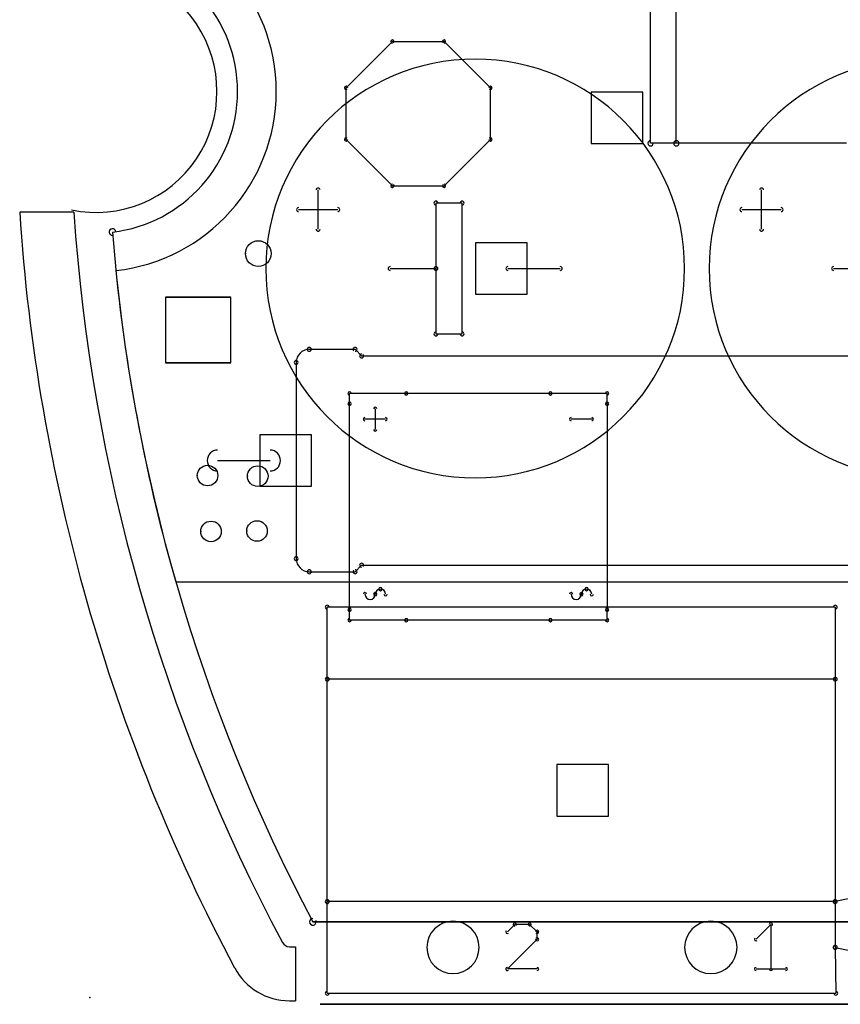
# Model space of a CAD drawing. Header units: millimetres. Extents: x -23.3 to 23.3, y -17.7 to 20.7.
# Tile 1 of 4: x -23.3 to -7.4, y -17.7 to 1.4. Entities that reach past the tile are written whole.
import ezdxf

# ---------------------------------------------------------------- set-up
doc = ezdxf.new("R2010")
doc.units = ezdxf.units.MM
doc.header["$MEASUREMENT"] = 0
for name, color, linetype in [('Board_Sketch1', 7, 'Continuous'), ('Plytka dolna1_Sketch1', 7, 'Continuous'), ('PPZ-02 v1_Sketch1', 7, 'Continuous')]:
    doc.layers.add(name, color=color, linetype=linetype)

# ---------------------------------------------------------------- blocks, each defined once
blk = doc.blocks.new('Plytkadolna1')
at = {"layer": 'Plytka dolna1_Sketch1'}
for p, q in [((0.6214, 1.5115, 0.15), (0.6214, 1.9915, 0.15)), ((0.6714, 1.5115, 0.15), (0.6714, 1.9915, 0.15)), ((0.0306, 1.6191, 0.15), (0.1206, 1.7091, 0.15)), ((0.1206, 1.7091, 0.15), (0.2206, 1.7091, 0.15)), ((0.2206, 1.7091, 0.15), (0.3106, 1.6191, 0.15)), ((0.0306, 1.5191, 0.15), (0.0306, 1.6191, 0.15)), ((0.3106, 1.5191, 0.15), (0.3106, 1.6191, 0.15)), ((0.6064, 1.611, 0.15), (0.5064, 1.611, 0.15)), ((0.5064, 1.611, 0.15), (0.5064, 1.511, 0.15)), ((0.6064, 1.511, 0.15), (0.6064, 1.611, 0.15)), ((0.0306, 1.5191, 0.15), (0.1206, 1.4291, 0.15)), ((0.2206, 1.4291, 0.15), (0.3106, 1.5191, 0.15)), ((0.5064, 1.511, 0.15), (0.6064, 1.511, 0.15)), ((0.6714, 1.5115, 0.15), (0.6214, 1.5115, 0.15)), ((1.0014, 1.5115, 0.15), (0.6714, 1.5115, 0.15)), ((-0.0237, 1.3447, 0.15), (-0.0237, 1.4209, 0.15)), ((0.1206, 1.4291, 0.15), (0.2206, 1.4291, 0.15)), ((0.8368, 1.3447, 0.15), (0.8368, 1.4209, 0.15)), ((0.2049, 1.3955, 0.15), (0.2049, 1.2685, 0.15)), ((0.2557, 1.3955, 0.15), (0.2049, 1.3955, 0.15)), ((0.2557, 1.1415, 0.15), (0.2557, 1.3955, 0.15)), ((-0.0618, 1.3828, 0.15), (0.0144, 1.3828, 0.15)), ((0.7987, 1.3828, 0.15), (0.8749, 1.3828, 0.15)), ((0.2819, 1.3185, 0.15), (0.2819, 1.2185, 0.15)), ((0.3819, 1.3185, 0.15), (0.2819, 1.3185, 0.15)), ((0.3819, 1.2185, 0.15), (0.3819, 1.3185, 0.15)), ((0.116, 1.2685, 0.15), (0.2049, 1.2685, 0.15)), ((0.2049, 1.2685, 0.15), (0.2049, 1.1415, 0.15)), ((0.3446, 1.2685, 0.15), (0.4462, 1.2685, 0.15)), ((0.9765, 1.2685, 0.15), (1.0654, 1.2685, 0.15)), ((-0.1928, 1.2127, 0.15), (-0.3198, 1.2127, 0.15)), ((-0.3198, 1.2127, 0.15), (-0.3198, 1.0857, 0.15)), ((-0.3198, 1.2121, 0.15), (-0.3198, 1.0851, 0.15)), ((-0.1928, 1.2121, 0.15), (-0.3198, 1.2121, 0.15)), ((-0.1928, 1.0857, 0.15), (-0.1928, 1.2127, 0.15)), ((-0.1928, 1.0851, 0.15), (-0.1928, 1.2121, 0.15)), ((0.2819, 1.2185, 0.15), (0.3819, 1.2185, 0.15)), ((0.2049, 1.1415, 0.15), (0.2557, 1.1415, 0.15)), ((-0.0409, 1.1116, 0.15), (0.048, 1.1116, 0.15)), ((0.0607, 1.0989, 0.15), (0.048, 1.1116, 0.15)), ((0.0607, 1.0989, 0.15), (1.0259, 1.0989, 0.15)), ((-0.3198, 1.0857, 0.15), (-0.1928, 1.0857, 0.15)), ((-0.3198, 1.0851, 0.15), (-0.1928, 1.0851, 0.15)), ((-0.0663, 1.0862, 0.15), (-0.0663, 0.7052, 0.15)), ((0.1472, 1.026, 0.15), (0.0372, 1.026, 0.15)), ((0.0372, 1.006, 0.15), (0.0372, 1.026, 0.15)), ((0.4272, 1.026, 0.15), (0.1472, 1.026, 0.15)), ((0.5372, 1.026, 0.15), (0.4272, 1.026, 0.15)), ((0.5372, 1.006, 0.15), (0.5372, 1.026, 0.15)), ((0.0372, 0.606, 0.15), (0.0372, 1.006, 0.15)), ((0.0872, 0.996, 0.15), (0.0872, 0.956, 0.15)), ((0.5372, 1.006, 0.15), (0.5372, 0.606, 0.15)), ((0.1072, 0.976, 0.15), (0.0672, 0.976, 0.15)), ((0.5072, 0.976, 0.15), (0.4672, 0.976, 0.15)), ((-0.0366, 0.9457, 0.15), (-0.1366, 0.9457, 0.15)), ((-0.1366, 0.9457, 0.15), (-0.1366, 0.8457, 0.15)), ((-0.0366, 0.8457, 0.15), (-0.0366, 0.9457, 0.15)), ((-0.2187, 0.8957, 0.15), (-0.1171, 0.8957, 0.15)), ((-0.1366, 0.8457, 0.15), (-0.0366, 0.8457, 0.15)), ((0.0607, 0.6925, 0.15), (0.048, 0.6798, 0.15)), ((0.0607, 0.6925, 0.15), (1.0259, 0.6925, 0.15)), ((-0.0409, 0.6798, 0.15), (0.048, 0.6798, 0.15)), ((-0.006, 0.4712, 0.15), (-0.006, 0.6109, 0.15)), ((0.9798, 0.6109, 0.15), (-0.006, 0.6109, 0.15)), ((0.0372, 0.586, 0.15), (0.0372, 0.606, 0.15)), ((0.5372, 0.586, 0.15), (0.5372, 0.606, 0.15)), ((0.9798, 0.6109, 0.15), (0.9798, 0.4712, 0.15)), ((0.1472, 0.586, 0.15), (0.0372, 0.586, 0.15)), ((0.4272, 0.586, 0.15), (0.1472, 0.586, 0.15)), ((0.5372, 0.586, 0.15), (0.4272, 0.586, 0.15)), ((0.9798, 0.4712, 0.15), (-0.006, 0.4712, 0.15)), ((-0.006, 0.0394, 0.15), (-0.006, 0.4712, 0.15)), ((0.9798, 0.4712, 0.15), (0.9798, 0.0394, 0.15)), ((0.5395, 0.3053, 0.15), (0.4395, 0.3053, 0.15)), ((0.4395, 0.3053, 0.15), (0.4395, 0.2053, 0.15)), ((0.5395, 0.2053, 0.15), (0.5395, 0.3053, 0.15)), ((0.4395, 0.2053, 0.15), (0.5395, 0.2053, 0.15)), ((0.9798, 0.0394, 0.15), (-0.006, 0.0394, 0.15)), ((-0.006, -0.1384, 0.15), (-0.006, 0.0394, 0.15)), ((1.0406, 0.0521, 0.15), (0.9798, 0.0394, 0.15)), ((0.9798, 0.0394, 0.15), (0.9798, -0.0495, 0.15)), ((3.494, 0, 0.15), (-0.034, 0, 0.15)), ((3.494, 0, 0.15), (-0.034, 0, 0.15)), ((-0.034, 0, 0.15), (3.494, 0, 0.15)), ((0.358, -0.005, 0.15), (0.3436, -0.0194, 0.15)), ((0.3868, -0.005, 0.15), (0.358, -0.005, 0.15)), ((0.4013, -0.0194, 0.15), (0.3868, -0.005, 0.15)), ((0.8262, -0.0338, 0.15), (0.855, -0.005, 0.15)), ((0.855, -0.005, 0.15), (0.855, -0.0914, 0.15)), ((0.3436, -0.0914, 0.15), (0.4013, -0.0338, 0.15)), ((0.4013, -0.0338, 0.15), (0.4013, -0.0194, 0.15)), ((0.9798, -0.0495, 0.15), (0.9808, -0.1384, 0.15)), ((0.9798, -0.0495, 0.15), (1.0406, -0.0622, 0.15)), ((0.4013, -0.0914, 0.15), (0.3436, -0.0914, 0.15)), ((0.8262, -0.0914, 0.15), (0.8839, -0.0914, 0.15)), ((-0.006, -0.1384, 0.15), (0.9808, -0.1384, 0.15))]:
    blk.add_line(p, q, dxfattribs=at)
for centre, radius, start, end in [((-0.455, 1.6123, 0.15), 0.275, 276.7126, 83.2098), ((-0.455, 1.6123, 0.15), 0.275, 276.71, 83.2132), ((-0.455, 1.6123, 0.15), 0.275, 276.71, 83.2132), ((0.1206, 1.7091, 0.15), 0.00317, 90, 270), ((0.1206, 1.7091, 0.15), 0.00318, 315, 135), ((0.2206, 1.7091, 0.15), 0.00318, 45, 225), ((0.2206, 1.7091, 0.15), 0.00317, 270, 90), ((0.2811, 1.2685, 0.15), 0.4064, 90, 270), ((0.2811, 1.2685, 0.15), 0.4064, 270, 90), ((1.1416, 1.2685, 0.15), 0.4064, 90, 270), ((0.0306, 1.6191, 0.15), 0.00317, 0, 180), ((0.0306, 1.6191, 0.15), 0.00318, 135, 315), ((0.3106, 1.6191, 0.15), 0.00318, 0, 180), ((0.3106, 1.6191, 0.15), 0.00318, 225, 45), ((0.0306, 1.5191, 0.15), 0.00318, 45, 225), ((0.0306, 1.5191, 0.15), 0.00318, 180, 0), ((0.3106, 1.5191, 0.15), 0.00317, 180, 0), ((0.3106, 1.5191, 0.15), 0.00318, 315, 135), ((0.6214, 1.5115, 0.15), 0.00508, 90, 270), ((0.6214, 1.5115, 0.15), 0.00508, 180, 0), ((0.6714, 1.5115, 0.15), 0.00508, 90, 270), ((0.6714, 1.5115, 0.15), 0.00508, 180, 0), ((0.6714, 1.5115, 0.15), 0.00508, 270, 90), ((-0.0237, 1.4209, 0.15), 0.00381, 0, 180), ((0.1206, 1.4291, 0.15), 0.00318, 90, 270), ((0.1206, 1.4291, 0.15), 0.00318, 225, 45), ((0.2206, 1.4291, 0.15), 0.00318, 135, 315), ((0.2206, 1.4291, 0.15), 0.00317, 270, 90), ((0.8368, 1.4209, 0.15), 0.00381, 0, 180), ((0.2049, 1.3955, 0.15), 0.00381, 0, 180), ((0.2049, 1.3955, 0.15), 0.00381, 90, 270), ((0.2557, 1.3955, 0.15), 0.00381, 0, 180), ((0.2557, 1.3955, 0.15), 0.00381, 270, 90), ((-0.0618, 1.3828, 0.15), 0.00381, 90, 270), ((0.0144, 1.3828, 0.15), 0.00381, 270, 90), ((0.7987, 1.3828, 0.15), 0.00381, 90, 270), ((0.8749, 1.3828, 0.15), 0.00381, 270, 90), ((-0.4229, 1.3392, 0.15), 0.00635, 4.5164, 184.5164), ((-0.4229, 1.3392, 0.15), 0.00635, 96.694, 276.694), ((3.0101, 1.61, 0.15), 3.4436, 184.5106, 207.8747), ((3.01, 1.61, 0.15), 3.4435, 184.5103, 207.8749), ((3.01, 1.61, 0.15), 3.4435, 184.5103, 207.8749), ((-0.0237, 1.3447, 0.15), 0.00381, 180, 0), ((0.8368, 1.3447, 0.15), 0.00381, 180, 0), ((0.116, 1.2685, 0.15), 0.00381, 90, 270), ((0.2049, 1.2685, 0.15), 0.00381, 0, 180), ((0.2049, 1.2685, 0.15), 0.00381, 180, 0), ((0.2049, 1.2685, 0.15), 0.00381, 270, 90), ((0.3446, 1.2685, 0.15), 0.00381, 90, 270), ((0.4462, 1.2685, 0.15), 0.00381, 270, 90), ((0.9765, 1.2685, 0.15), 0.00381, 90, 270), ((0.2049, 1.1415, 0.15), 0.00381, 90, 270), ((0.2049, 1.1415, 0.15), 0.00381, 180, 0), ((0.2557, 1.1415, 0.15), 0.00381, 180, 0), ((0.2557, 1.1415, 0.15), 0.00381, 270, 90), ((-0.0409, 1.0862, 0.15), 0.0254, 90.0013, 179.9987), ((-0.0409, 1.1116, 0.15), 0.00381, 90, 270), ((-0.0409, 1.1116, 0.15), 0.00381, 270, 90), ((0.048, 1.1116, 0.15), 0.0038, 45, 225), ((0.048, 1.1116, 0.15), 0.00381, 270, 90), ((-0.0663, 1.0862, 0.15), 0.00381, 0, 180), ((0.0607, 1.0989, 0.15), 0.00381, 90, 270), ((0.0607, 1.0989, 0.15), 0.0038, 225, 45), ((-0.0663, 1.0862, 0.15), 0.00381, 180, 0), ((0.0372, 1.026, 0.15), 0.00318, 90, 270), ((0.0372, 1.026, 0.15), 0.00317, 0, 180), ((0.1472, 1.026, 0.15), 0.00318, 90, 270), ((0.1472, 1.026, 0.15), 0.00318, 270, 90), ((0.4272, 1.026, 0.15), 0.00318, 90, 270), ((0.4272, 1.026, 0.15), 0.00318, 270, 90), ((0.5372, 1.026, 0.15), 0.00318, 0, 180), ((0.5372, 1.026, 0.15), 0.00318, 270, 90), ((0.0372, 1.006, 0.15), 0.00317, 0, 180), ((0.0372, 1.006, 0.15), 0.00317, 180, 0), ((0.0872, 0.996, 0.15), 0.00317, 0, 180), ((0.5372, 1.006, 0.15), 0.00318, 0, 180), ((0.5372, 1.006, 0.15), 0.00318, 180, 0), ((0.0672, 0.976, 0.15), 0.00318, 90, 270), ((0.1072, 0.976, 0.15), 0.00318, 270, 90), ((0.4672, 0.976, 0.15), 0.00318, 90, 270), ((0.5072, 0.976, 0.15), 0.00318, 270, 90), ((0.0872, 0.956, 0.15), 0.00317, 180, 0), ((-0.2187, 0.8957, 0.15), 0.0203, 90, 270), ((-0.1171, 0.8957, 0.15), 0.0203, 270, 90), ((-0.0663, 0.7052, 0.15), 0.00381, 0, 180), ((-0.0663, 0.7052, 0.15), 0.00381, 180, 0), ((-0.0409, 0.7052, 0.15), 0.0254, 180.0013, 269.9987), ((0.0607, 0.6925, 0.15), 0.00381, 90, 270), ((0.0607, 0.6925, 0.15), 0.0038, 315, 135), ((-0.0409, 0.6798, 0.15), 0.00381, 90, 270), ((-0.0409, 0.6798, 0.15), 0.00381, 270, 90), ((0.048, 0.6798, 0.15), 0.0038, 135, 315), ((0.048, 0.6798, 0.15), 0.00381, 270, 90), ((0.0672, 0.636, 0.15), 0.00317, 0, 180), ((0.0772, 0.636, 0.15), 0.01, 180, 0), ((0.0872, 0.636, 0.15), 0.00317, 0, 180), ((0.0872, 0.636, 0.15), 0.00317, 180, 0), ((0.0972, 0.636, 0.15), 0.01, 90.0013, 179.9987), ((0.0972, 0.646, 0.15), 0.00318, 90, 270), ((0.0972, 0.646, 0.15), 0.00318, 270, 90), ((0.0972, 0.636, 0.15), 0.01, 0.0013, 89.9987), ((0.1072, 0.636, 0.15), 0.00317, 180, 0), ((0.4672, 0.636, 0.15), 0.00318, 0, 180), ((0.4772, 0.636, 0.15), 0.01, 180, 0), ((0.4872, 0.636, 0.15), 0.00318, 0, 180), ((0.4872, 0.636, 0.15), 0.00318, 180, 0), ((0.4972, 0.636, 0.15), 0.01, 90.0013, 179.9987), ((0.4972, 0.646, 0.15), 0.00318, 90, 270), ((0.4972, 0.646, 0.15), 0.00318, 270, 90), ((0.4972, 0.636, 0.15), 0.01, 0.0013, 89.9987), ((0.5072, 0.636, 0.15), 0.00318, 180, 0), ((-0.006, 0.6109, 0.15), 0.00381, 0, 180), ((-0.006, 0.6109, 0.15), 0.00381, 90, 270), ((0.9798, 0.6109, 0.15), 0.00381, 0, 180), ((0.9798, 0.6109, 0.15), 0.00381, 270, 90), ((0.0372, 0.606, 0.15), 0.00317, 0, 180), ((0.0372, 0.606, 0.15), 0.00317, 180, 0), ((0.5372, 0.606, 0.15), 0.00318, 0, 180), ((0.5372, 0.606, 0.15), 0.00318, 180, 0), ((0.0372, 0.586, 0.15), 0.00318, 90, 270), ((0.0372, 0.586, 0.15), 0.00317, 180, 0), ((0.1472, 0.586, 0.15), 0.00318, 90, 270), ((0.1472, 0.586, 0.15), 0.00318, 270, 90), ((0.4272, 0.586, 0.15), 0.00317, 90, 270), ((0.4272, 0.586, 0.15), 0.00317, 270, 90), ((0.5372, 0.586, 0.15), 0.00318, 180, 0), ((0.5372, 0.586, 0.15), 0.00317, 270, 90), ((-0.006, 0.4712, 0.15), 0.00381, 90, 270), ((-0.006, 0.4712, 0.15), 0.00381, 0, 180), ((-0.006, 0.4712, 0.15), 0.00381, 180, 0), ((0.9798, 0.4712, 0.15), 0.00381, 0, 180), ((0.9798, 0.4712, 0.15), 0.00381, 180, 0), ((0.9798, 0.4712, 0.15), 0.00381, 270, 90), ((-0.006, 0.0394, 0.15), 0.00381, 360, 180), ((-0.006, 0.0394, 0.15), 0.00381, 90, 270), ((-0.006, 0.0394, 0.15), 0.00381, 180, 0), ((0.9798, 0.0394, 0.15), 0.00381, 0, 180), ((0.9798, 0.0394, 0.15), 0.00381, 101.8112, 281.8112), ((0.9798, 0.0394, 0.15), 0.00381, 180, 360), ((0.9798, 0.0394, 0.15), 0.00381, 270, 90), ((-0.034, 0, 0.15), 0.00635, 90, 270), ((-0.034, 0, 0.15), 0.00635, 207.8973, 27.8973), ((0.238, -0.0495, 0.15), 0.0508, 90, 270), ((0.238, -0.0495, 0.15), 0.0508, 270, 90), ((0.7384, -0.0495, 0.15), 0.0508, 90, 270), ((0.7384, -0.0495, 0.15), 0.0508, 270, 90), ((0.3436, -0.0194, 0.15), 0.00317, 135, 315), ((0.358, -0.005, 0.15), 0.00317, 90, 270), ((0.358, -0.005, 0.15), 0.00317, 315, 135), ((0.3868, -0.005, 0.15), 0.00317, 45, 225), ((0.3868, -0.005, 0.15), 0.00318, 270, 90), ((0.4012, -0.0194, 0.15), 0.00317, 0, 180), ((0.4012, -0.0194, 0.15), 0.00317, 225, 45), ((0.855, -0.005, 0.15), 0.00318, 0, 180), ((0.855, -0.005, 0.15), 0.00317, 315, 135), ((0.4012, -0.0338, 0.15), 0.00318, 180, 0), ((0.4012, -0.0338, 0.15), 0.00317, 315, 135), ((0.8262, -0.0338, 0.15), 0.00317, 135, 315), ((0.9798, -0.0495, 0.15), 0.00381, 78.1888, 258.1888), ((0.9798, -0.0495, 0.15), 0.00381, 0.6015, 180.6015), ((0.9798, -0.0495, 0.15), 0.00381, 180, 0), ((0.3436, -0.0914, 0.15), 0.00318, 90, 270), ((0.3436, -0.0914, 0.15), 0.00318, 134.9363, 314.9363), ((0.4013, -0.0914, 0.15), 0.00318, 270, 90), ((0.8262, -0.0914, 0.15), 0.00318, 90, 270), ((0.855, -0.0914, 0.15), 0.00318, 180, 0), ((0.8839, -0.0914, 0.15), 0.00318, 270, 90), ((-0.006, -0.1384, 0.15), 0.00381, 90, 270), ((-0.006, -0.1384, 0.15), 0.00381, 180, 0), ((0.9808, -0.1384, 0.15), 0.00381, 180.6015, 0.6015), ((0.9808, -0.1384, 0.15), 0.00381, 270, 90)]:
    blk.add_arc(centre, radius, start, end, dxfattribs=at)
blk = doc.blocks.new('Board')
at = {"layer": 'Board_Sketch1'}
for p, q in [((-0.0309, 1.5245, 0.1536), (-0.1361, 1.5245, 0.1536)), ((0.1668, 0.8067, 0.1536), (4.2266, 0.8067, 0.1536)), ((0.3874, 0.0986, 0.1536), (0.3993, 0.0986, 0.1536)), ((0.3993, 0.0986, 0.1536), (0.3993, -0.0064, 0.1536)), ((0.3874, -0.0064, 0.1536), (0.3993, -0.0064, 0.1536))]:
    blk.add_line(p, q, dxfattribs=at)
for centre, radius in [((0.3269, 1.4442, 0.1536), 0.025), ((0.2284, 1.0132, 0.1536), 0.02), ((0.3258, 1.0121, 0.1536), 0.02), ((0.2351, 0.9047, 0.1536), 0.02), ((0.3244, 0.9056, 0.1536), 0.02)]:
    blk.add_circle(centre, radius, dxfattribs=at)
for centre, radius, start, end in [((0.0117, 1.759, 0.1536), 0.35, 276.3688, 83.5488), ((0.0117, 1.759, 0.1536), 0.235, 258.39, 101.61), ((3.4767, 1.759, 0.1536), 3.6205, 183.7146, 208.0343), ((3.4767, 1.759, 0.1536), 3.5155, 183.8257, 208.0343), ((3.4754, 1.7567, 0.1536), 3.4423, 185.7601, 196.0201), ((0.3874, 0.114, 0.1536), 0.0155, 208.0343, 270), ((0.3874, 0.114, 0.1536), 0.1205, 208.0343, 270)]:
    blk.add_arc(centre, radius, start, end, dxfattribs=at)
for p in [(0.3019, 1.4442, 0.1536), (0.2084, 1.0132, 0.1536), (0.3058, 1.0121, 0.1536), (0.2151, 0.9047, 0.1536), (0.3044, 0.9056, 0.1536), (0, 0, 0.1536)]:
    blk.add_point(p, dxfattribs=at)
blk = doc.blocks.new('PCBComponent')
blk.add_blockref('Board', (0, 0))
blk = doc.blocks.new('ST-1011_2_1_E')
blk.add_blockref('PCBComponent', (0, 0))

msp = doc.modelspace()

# ---------------------------------------------------------------- linework, layer by layer
at = {"layer": 'PPZ-02 v1_Sketch1'}
for p, q in [((-17.5, -17.7, 14.5), (-17.5, -17.7, 1.5)), ((-17.5, -17.7, 1.5), (17.5, -17.7, 1.5)), ((17.5, -17.7, 14.5), (-17.5, -17.7, 14.5)), ((17.575, -17.7, 14.243), (-17.425, -17.7, 14.243)), ((-17.425, -17.7, 14.243), (-17.425, -17.7, 9.443)), ((-17.425, -17.7, 11.843), (-7.425, -17.7, 11.843)), ((-17.425, -17.7, 9.443), (17.575, -17.7, 9.443)), ((-16.85, -17.7, 4.8), (-16.85, -17.7, 8.8)), ((-16.85, -17.7, 8.8), (-12.85, -17.7, 8.8)), ((-12.85, -17.7, 4.8), (-16.85, -17.7, 4.8)), ((-15.569, -17.7, 12.367), (-15.569, -17.7, 12.594)), ((-15.569, -17.7, 12.594), (-15.009, -17.7, 13.404)), ((-14.705, -17.7, 12.367), (-15.569, -17.7, 12.367)), ((-15.506, -17.7, 13.404), (-15.506, -17.7, 13.615)), ((-15.009, -17.7, 13.404), (-15.506, -17.7, 13.404)), ((-15.506, -17.7, 13.615), (-14.727, -17.7, 13.615)), ((-14.727, -17.7, 13.42), (-15.309, -17.7, 12.578)), ((-15.309, -17.7, 12.578), (-14.705, -17.7, 12.578)), ((-15.164, -17.7, 10.057), (-15.164, -17.7, 11.305)), ((-14.965, -17.7, 10.057), (-15.164, -17.7, 10.057)), ((-15.164, -17.7, 11.305), (-14.956, -17.7, 11.305)), ((-14.534, -17.7, 10.057), (-14.965, -17.7, 10.877)), ((-14.965, -17.7, 10.877), (-14.965, -17.7, 10.057)), ((-14.956, -17.7, 11.305), (-14.518, -17.7, 10.468)), ((-14.727, -17.7, 13.615), (-14.727, -17.7, 13.42)), ((-14.705, -17.7, 12.578), (-14.705, -17.7, 12.367)), ((-14.623, -17.7, 12.612), (-14.592, -17.7, 12.748)), ((-14.619, -17.7, 12.556), (-14.623, -17.7, 12.612)), ((-14.606, -17.7, 12.506), (-14.619, -17.7, 12.556)), ((-14.585, -17.7, 12.46), (-14.606, -17.7, 12.506)), ((-14.418, -17.7, 12.993), (-14.602, -17.7, 13.031)), ((-14.602, -17.7, 13.031), (-14.584, -17.7, 13.093)), ((-14.592, -17.7, 12.748), (-14.504, -17.7, 12.84)), ((-14.555, -17.7, 12.42), (-14.585, -17.7, 12.46)), ((-14.584, -17.7, 13.093), (-14.56, -17.7, 13.147)), ((-14.56, -17.7, 13.147), (-14.53, -17.7, 13.191)), ((-14.517, -17.7, 12.387), (-14.555, -17.7, 12.42)), ((-14.319, -17.7, 10.057), (-14.534, -17.7, 10.057)), ((-14.53, -17.7, 13.191), (-14.495, -17.7, 13.227)), ((-14.518, -17.7, 11.305), (-14.319, -17.7, 11.305)), ((-14.518, -17.7, 10.468), (-14.518, -17.7, 11.305)), ((-14.474, -17.7, 12.363), (-14.517, -17.7, 12.387)), ((-14.504, -17.7, 12.84), (-14.342, -17.7, 12.896)), ((-14.495, -17.7, 13.227), (-14.452, -17.7, 13.255)), ((-14.424, -17.7, 12.349), (-14.474, -17.7, 12.363)), ((-14.452, -17.7, 13.255), (-14.4, -17.7, 13.275)), ((-14.368, -17.7, 12.344), (-14.424, -17.7, 12.349)), ((-14.38, -17.7, 12.721), (-14.419, -17.7, 12.637)), ((-14.419, -17.7, 12.637), (-14.388, -17.7, 12.55)), ((-14.368, -17.7, 13.082), (-14.418, -17.7, 12.993)), ((-14.4, -17.7, 13.275), (-14.339, -17.7, 13.287)), ((-14.388, -17.7, 12.55), (-14.306, -17.7, 12.513)), ((-14.269, -17.7, 12.763), (-14.38, -17.7, 12.721)), ((-14.283, -17.7, 13.108), (-14.368, -17.7, 13.082)), ((-14.241, -17.7, 12.375), (-14.368, -17.7, 12.344)), ((-14.342, -17.7, 12.896), (-14.145, -17.7, 12.955)), ((-14.339, -17.7, 13.287), (-14.268, -17.7, 13.291)), ((-14.319, -17.7, 11.305), (-14.319, -17.7, 10.057)), ((-14.306, -17.7, 12.513), (-14.201, -17.7, 12.556)), ((-14.174, -17.7, 13.078), (-14.283, -17.7, 13.108)), ((-14.145, -17.7, 12.799), (-14.269, -17.7, 12.763)), ((-14.268, -17.7, 13.291), (-14.065, -17.7, 13.253)), ((-14.13, -17.7, 12.465), (-14.241, -17.7, 12.375)), ((-14.201, -17.7, 12.556), (-14.152, -17.7, 12.635)), ((-14.145, -17.7, 12.979), (-14.174, -17.7, 13.078)), ((-14.152, -17.7, 12.635), (-14.145, -17.7, 12.752)), ((-14.145, -17.7, 12.752), (-14.145, -17.7, 12.799)), ((-14.145, -17.7, 12.955), (-14.145, -17.7, 12.979)), ((-14.122, -17.7, 12.437), (-14.13, -17.7, 12.465)), ((-14.103, -17.7, 12.367), (-14.122, -17.7, 12.437)), ((-13.901, -17.7, 12.367), (-14.103, -17.7, 12.367)), ((-14.065, -17.7, 13.253), (-13.971, -17.7, 13.157)), ((-13.971, -17.7, 13.157), (-13.944, -17.7, 12.943)), ((-13.947, -17.7, 12.664), (-13.937, -17.7, 12.488)), ((-13.944, -17.7, 12.943), (-13.947, -17.7, 12.664)), ((-13.937, -17.7, 12.488), (-13.901, -17.7, 12.367)), ((-13.798, -17.7, 12.561), (-13.816, -17.7, 12.622)), ((-13.816, -17.7, 12.622), (-13.611, -17.7, 12.658)), ((-13.772, -17.7, 12.507), (-13.798, -17.7, 12.561)), ((-13.788, -17.7, 13.013), (-13.783, -17.7, 13.069)), ((-13.782, -17.7, 12.951), (-13.788, -17.7, 13.013)), ((-13.783, -17.7, 13.069), (-13.768, -17.7, 13.121)), ((-13.765, -17.7, 12.897), (-13.782, -17.7, 12.951)), ((-13.738, -17.7, 12.46), (-13.772, -17.7, 12.507)), ((-13.768, -17.7, 13.121), (-13.743, -17.7, 13.168)), ((-13.736, -17.7, 12.849), (-13.765, -17.7, 12.897)), ((-13.743, -17.7, 13.168), (-13.708, -17.7, 13.211)), ((-13.696, -17.7, 12.419), (-13.738, -17.7, 12.46)), ((-13.696, -17.7, 12.809), (-13.736, -17.7, 12.849)), ((-13.708, -17.7, 13.211), (-13.663, -17.7, 13.246)), ((-13.652, -17.7, 12.782), (-13.696, -17.7, 12.809)), ((-13.646, -17.7, 12.386), (-13.696, -17.7, 12.419)), ((-13.663, -17.7, 13.246), (-13.607, -17.7, 13.271)), ((-13.585, -17.7, 12.753), (-13.652, -17.7, 12.782)), ((-13.587, -17.7, 12.363), (-13.646, -17.7, 12.386)), ((-13.611, -17.7, 12.658), (-13.558, -17.7, 12.553)), ((-13.607, -17.7, 13.271), (-13.541, -17.7, 13.286)), ((-13.599, -17.7, 13.044), (-13.579, -17.7, 13)), ((-13.576, -17.7, 13.092), (-13.599, -17.7, 13.044)), ((-13.521, -17.7, 12.349), (-13.587, -17.7, 12.363)), ((-13.495, -17.7, 12.723), (-13.585, -17.7, 12.753)), ((-13.579, -17.7, 13), (-13.387, -17.7, 12.932)), ((-13.459, -17.7, 13.118), (-13.576, -17.7, 13.092)), ((-13.558, -17.7, 12.553), (-13.446, -17.7, 12.517)), ((-13.541, -17.7, 13.286), (-13.463, -17.7, 13.291)), ((-13.446, -17.7, 12.344), (-13.521, -17.7, 12.349)), ((-13.383, -17.7, 12.692), (-13.495, -17.7, 12.723)), ((-13.463, -17.7, 13.291), (-13.389, -17.7, 13.287)), ((-13.361, -17.7, 13.09), (-13.459, -17.7, 13.118)), ((-13.446, -17.7, 12.517), (-13.327, -17.7, 12.551)), ((-13.364, -17.7, 12.35), (-13.446, -17.7, 12.344)), ((-13.389, -17.7, 13.287), (-13.325, -17.7, 13.276)), ((-13.387, -17.7, 12.932), (-13.312, -17.7, 12.909)), ((-13.315, -17.7, 12.66), (-13.383, -17.7, 12.692)), ((-13.293, -17.7, 12.367), (-13.364, -17.7, 12.35)), ((-13.313, -17.7, 13.009), (-13.361, -17.7, 13.09)), ((-13.327, -17.7, 12.551), (-13.3, -17.7, 12.615)), ((-13.325, -17.7, 13.276), (-13.271, -17.7, 13.257)), ((-13.3, -17.7, 12.615), (-13.315, -17.7, 12.66)), ((-13.122, -17.7, 13.05), (-13.313, -17.7, 13.009)), ((-13.312, -17.7, 12.909), (-13.249, -17.7, 12.884)), ((-13.233, -17.7, 12.395), (-13.293, -17.7, 12.367)), ((-13.271, -17.7, 13.257), (-13.228, -17.7, 13.23)), ((-13.249, -17.7, 12.884), (-13.198, -17.7, 12.856)), ((-13.184, -17.7, 12.434), (-13.233, -17.7, 12.395)), ((-13.228, -17.7, 13.23), (-13.192, -17.7, 13.196)), ((-13.198, -17.7, 12.856), (-13.159, -17.7, 12.826)), ((-13.192, -17.7, 13.196), (-13.163, -17.7, 13.155)), ((-13.145, -17.7, 12.481), (-13.184, -17.7, 12.434)), ((-13.163, -17.7, 13.155), (-13.139, -17.7, 13.106)), ((-13.159, -17.7, 12.826), (-13.131, -17.7, 12.791)), ((-13.117, -17.7, 12.532), (-13.145, -17.7, 12.481)), ((-13.139, -17.7, 13.106), (-13.122, -17.7, 13.05)), ((-13.131, -17.7, 12.791), (-13.111, -17.7, 12.749)), ((-13.101, -17.7, 12.588), (-13.117, -17.7, 12.532)), ((-13.111, -17.7, 12.749), (-13.099, -17.7, 12.702)), ((-13.095, -17.7, 12.648), (-13.101, -17.7, 12.588)), ((-13.099, -17.7, 12.702), (-13.095, -17.7, 12.648)), ((-12.916, -17.7, 13.272), (-12.713, -17.7, 13.272)), ((-12.916, -17.7, 12.367), (-12.916, -17.7, 13.272)), ((-12.916, -17.7, 13.394), (-12.916, -17.7, 13.615)), ((-12.713, -17.7, 12.367), (-12.916, -17.7, 12.367)), ((-12.916, -17.7, 13.615), (-12.713, -17.7, 13.615)), ((-12.713, -17.7, 13.394), (-12.916, -17.7, 13.394)), ((-12.85, -17.7, 8.8), (-12.85, -17.7, 4.8)), ((-12.713, -17.7, 13.615), (-12.713, -17.7, 13.394)), ((-12.713, -17.7, 13.272), (-12.713, -17.7, 12.367)), ((-12.504, -17.7, 13.615), (-12.3, -17.7, 13.615)), ((-12.504, -17.7, 12.367), (-12.504, -17.7, 13.615)), ((-12.3, -17.7, 12.367), (-12.504, -17.7, 12.367)), ((-12.425, -17.7, 9.476), (-12.425, -17.7, 11.876)), ((-12.3, -17.7, 13.615), (-12.3, -17.7, 12.367)), ((-12.14, -17.7, 12.556), (-12.144, -17.7, 12.612)), ((-12.144, -17.7, 12.612), (-12.113, -17.7, 12.748)), ((-12.127, -17.7, 12.506), (-12.14, -17.7, 12.556)), ((-12.106, -17.7, 12.46), (-12.127, -17.7, 12.506)), ((-11.939, -17.7, 12.993), (-12.123, -17.7, 13.031)), ((-12.123, -17.7, 13.031), (-12.105, -17.7, 13.093)), ((-12.113, -17.7, 12.748), (-12.025, -17.7, 12.84)), ((-12.076, -17.7, 12.42), (-12.106, -17.7, 12.46)), ((-12.105, -17.7, 13.093), (-12.081, -17.7, 13.147)), ((-12.081, -17.7, 13.147), (-12.051, -17.7, 13.191)), ((-12.038, -17.7, 12.387), (-12.076, -17.7, 12.42)), ((-12.051, -17.7, 13.191), (-12.016, -17.7, 13.227)), ((-11.995, -17.7, 12.363), (-12.038, -17.7, 12.387)), ((-12.025, -17.7, 12.84), (-11.863, -17.7, 12.896)), ((-12.016, -17.7, 13.227), (-11.973, -17.7, 13.255)), ((-11.945, -17.7, 12.349), (-11.995, -17.7, 12.363)), ((-11.973, -17.7, 13.255), (-11.921, -17.7, 13.275)), ((-11.889, -17.7, 12.344), (-11.945, -17.7, 12.349)), ((-11.94, -17.7, 12.637), (-11.909, -17.7, 12.55)), ((-11.901, -17.7, 12.721), (-11.94, -17.7, 12.637)), ((-11.889, -17.7, 13.082), (-11.939, -17.7, 12.993)), ((-11.921, -17.7, 13.275), (-11.86, -17.7, 13.287)), ((-11.909, -17.7, 12.55), (-11.827, -17.7, 12.513)), ((-11.79, -17.7, 12.763), (-11.901, -17.7, 12.721)), ((-11.762, -17.7, 12.375), (-11.889, -17.7, 12.344)), ((-11.804, -17.7, 13.108), (-11.889, -17.7, 13.082)), ((-11.863, -17.7, 12.896), (-11.666, -17.7, 12.955)), ((-11.86, -17.7, 13.287), (-11.789, -17.7, 13.291)), ((-11.85, -17.7, 8.8), (-7.85, -17.7, 8.8)), ((-7.85, -17.7, 4.8), (-11.85, -17.7, 4.8)), ((-11.85, -17.7, 4.8), (-11.85, -17.7, 8.8)), ((-11.827, -17.7, 12.513), (-11.722, -17.7, 12.556)), ((-11.695, -17.7, 13.078), (-11.804, -17.7, 13.108)), ((-11.666, -17.7, 12.799), (-11.79, -17.7, 12.763)), ((-11.789, -17.7, 13.291), (-11.586, -17.7, 13.253)), ((-11.651, -17.7, 12.465), (-11.762, -17.7, 12.375)), ((-11.722, -17.7, 12.556), (-11.674, -17.7, 12.635)), ((-11.666, -17.7, 12.979), (-11.695, -17.7, 13.078)), ((-11.674, -17.7, 12.635), (-11.666, -17.7, 12.752)), ((-11.666, -17.7, 12.955), (-11.666, -17.7, 12.979)), ((-11.666, -17.7, 12.752), (-11.666, -17.7, 12.799)), ((-11.644, -17.7, 12.437), (-11.651, -17.7, 12.465)), ((-11.624, -17.7, 12.367), (-11.644, -17.7, 12.437)), ((-11.422, -17.7, 12.367), (-11.624, -17.7, 12.367)), ((-11.586, -17.7, 13.253), (-11.492, -17.7, 13.157)), ((-11.492, -17.7, 13.157), (-11.465, -17.7, 12.943)), ((-11.465, -17.7, 12.943), (-11.468, -17.7, 12.664)), ((-11.468, -17.7, 12.664), (-11.458, -17.7, 12.488)), ((-11.458, -17.7, 12.488), (-11.422, -17.7, 12.367)), ((-11.063, -17.7, 12.367), (-11.267, -17.7, 12.367)), ((-11.267, -17.7, 13.272), (-11.078, -17.7, 13.272)), ((-11.267, -17.7, 12.367), (-11.267, -17.7, 13.272)), ((-11.078, -17.7, 13.272), (-11.078, -17.7, 13.139)), ((-11.078, -17.7, 13.139), (-11.024, -17.7, 13.206)), ((-11.063, -17.7, 12.776), (-11.063, -17.7, 12.367)), ((-11.048, -17.7, 12.984), (-11.063, -17.7, 12.776)), ((-10.989, -17.7, 13.074), (-11.048, -17.7, 12.984)), ((-11.024, -17.7, 13.206), (-10.964, -17.7, 13.253)), ((-10.893, -17.7, 13.108), (-10.989, -17.7, 13.074)), ((-10.964, -17.7, 13.253), (-10.931, -17.7, 13.27)), ((-10.931, -17.7, 13.27), (-10.897, -17.7, 13.282)), ((-10.897, -17.7, 13.282), (-10.861, -17.7, 13.289)), ((-10.822, -17.7, 13.084), (-10.893, -17.7, 13.108)), ((-10.861, -17.7, 13.289), (-10.823, -17.7, 13.291)), ((-10.823, -17.7, 13.291), (-10.699, -17.7, 13.263)), ((-10.779, -17.7, 13.017), (-10.822, -17.7, 13.084)), ((-10.766, -17.7, 12.828), (-10.779, -17.7, 13.017)), ((-10.563, -17.7, 12.367), (-10.766, -17.7, 12.367)), ((-10.766, -17.7, 12.367), (-10.766, -17.7, 12.828)), ((-10.699, -17.7, 13.263), (-10.614, -17.7, 13.19)), ((-10.614, -17.7, 13.19), (-10.574, -17.7, 13.089)), ((-10.574, -17.7, 13.089), (-10.563, -17.7, 12.929)), ((-10.563, -17.7, 12.929), (-10.563, -17.7, 12.367)), ((-10.356, -17.7, 13.394), (-10.356, -17.7, 13.615)), ((-10.356, -17.7, 12.367), (-10.356, -17.7, 13.272)), ((-10.356, -17.7, 13.615), (-10.153, -17.7, 13.615)), ((-10.153, -17.7, 13.394), (-10.356, -17.7, 13.394)), ((-10.153, -17.7, 12.367), (-10.356, -17.7, 12.367)), ((-10.356, -17.7, 13.272), (-10.153, -17.7, 13.272)), ((-10.248, -17.7, 11.295), (-10.032, -17.7, 11.295)), ((-10.248, -17.7, 10.057), (-10.248, -17.7, 11.295)), ((-9.499, -17.7, 10.057), (-10.248, -17.7, 10.057)), ((-10.153, -17.7, 13.272), (-10.153, -17.7, 12.367)), ((-10.153, -17.7, 13.615), (-10.153, -17.7, 13.394)), ((-10.032, -17.7, 11.295), (-10.032, -17.7, 10.268)), ((-10.032, -17.7, 10.268), (-9.499, -17.7, 10.268)), ((-9.998, -17.7, 12.721), (-10.003, -17.7, 12.811)), ((-10.003, -17.7, 12.811), (-9.996, -17.7, 12.917)), ((-9.984, -17.7, 12.639), (-9.998, -17.7, 12.721)), ((-9.996, -17.7, 12.917), (-9.978, -17.7, 13.012)), ((-9.96, -17.7, 12.565), (-9.984, -17.7, 12.639)), ((-9.978, -17.7, 13.012), (-9.946, -17.7, 13.094)), ((-9.926, -17.7, 12.499), (-9.96, -17.7, 12.565)), ((-9.946, -17.7, 13.094), (-9.903, -17.7, 13.164)), ((-9.901, -17.7, 12.462), (-9.926, -17.7, 12.499)), ((-9.903, -17.7, 13.164), (-9.849, -17.7, 13.219)), ((-9.872, -17.7, 12.431), (-9.901, -17.7, 12.462)), ((-9.839, -17.7, 12.405), (-9.872, -17.7, 12.431)), ((-9.849, -17.7, 13.219), (-9.789, -17.7, 13.259)), ((-9.804, -17.7, 12.383), (-9.839, -17.7, 12.405)), ((-9.765, -17.7, 12.366), (-9.804, -17.7, 12.383)), ((-9.793, -17.7, 12.749), (-9.789, -17.7, 12.699)), ((-9.284, -17.7, 12.749), (-9.793, -17.7, 12.749)), ((-9.79, -17.7, 12.895), (-9.486, -17.7, 12.895)), ((-9.747, -17.7, 13.051), (-9.79, -17.7, 12.895)), ((-9.789, -17.7, 13.259), (-9.723, -17.7, 13.283)), ((-9.789, -17.7, 12.699), (-9.78, -17.7, 12.654)), ((-9.78, -17.7, 12.654), (-9.765, -17.7, 12.616)), ((-9.765, -17.7, 12.616), (-9.744, -17.7, 12.583)), ((-9.723, -17.7, 12.354), (-9.765, -17.7, 12.366)), ((-9.724, -17.7, 13.076), (-9.747, -17.7, 13.051)), ((-9.744, -17.7, 12.583), (-9.719, -17.7, 12.557)), ((-9.698, -17.7, 13.094), (-9.724, -17.7, 13.076)), ((-9.723, -17.7, 13.283), (-9.65, -17.7, 13.291)), ((-9.678, -17.7, 12.347), (-9.723, -17.7, 12.354)), ((-9.719, -17.7, 12.557), (-9.691, -17.7, 12.539)), ((-9.669, -17.7, 13.104), (-9.698, -17.7, 13.094)), ((-9.691, -17.7, 12.539), (-9.661, -17.7, 12.528)), ((-9.629, -17.7, 12.344), (-9.678, -17.7, 12.347)), ((-9.637, -17.7, 13.108), (-9.669, -17.7, 13.104)), ((-9.661, -17.7, 12.528), (-9.627, -17.7, 12.524)), ((-9.65, -17.7, 13.291), (-9.568, -17.7, 13.283)), ((-9.531, -17.7, 13.054), (-9.637, -17.7, 13.108)), ((-9.568, -17.7, 12.349), (-9.629, -17.7, 12.344)), ((-9.627, -17.7, 12.524), (-9.547, -17.7, 12.554)), ((-9.568, -17.7, 13.283), (-9.496, -17.7, 13.258)), ((-9.513, -17.7, 12.361), (-9.568, -17.7, 12.349)), ((-9.547, -17.7, 12.554), (-9.497, -17.7, 12.653)), ((-9.512, -17.7, 13.023), (-9.531, -17.7, 13.054)), ((-9.462, -17.7, 12.383), (-9.513, -17.7, 12.361)), ((-9.498, -17.7, 12.987), (-9.512, -17.7, 13.023)), ((-9.499, -17.7, 10.268), (-9.499, -17.7, 10.057)), ((-9.489, -17.7, 12.944), (-9.498, -17.7, 12.987)), ((-9.497, -17.7, 12.653), (-9.294, -17.7, 12.613)), ((-9.496, -17.7, 13.258), (-9.433, -17.7, 13.216)), ((-9.486, -17.7, 12.895), (-9.489, -17.7, 12.944)), ((-9.417, -17.7, 12.413), (-9.462, -17.7, 12.383)), ((-9.433, -17.7, 13.216), (-9.378, -17.7, 13.158)), ((-9.378, -17.7, 12.451), (-9.417, -17.7, 12.413)), ((-9.378, -17.7, 13.158), (-9.335, -17.7, 13.082)), ((-9.344, -17.7, 12.497), (-9.378, -17.7, 12.451)), ((-9.316, -17.7, 12.551), (-9.344, -17.7, 12.497)), ((-9.335, -17.7, 13.082), (-9.305, -17.7, 12.989)), ((-9.294, -17.7, 12.613), (-9.316, -17.7, 12.551)), ((-9.305, -17.7, 12.989), (-9.288, -17.7, 12.878)), ((-9.288, -17.7, 12.878), (-9.284, -17.7, 12.749)), ((-7.85, -17.7, 8.8), (-7.85, -17.7, 4.8)), ((-7.425, -17.7, 9.442), (-7.425, -17.7, 14.242))]:
    msp.add_line(p, q, dxfattribs=at)

# ---------------------------------------------------------------- block references
at = {"xscale": 10, "yscale": 10, "zscale": 10}
for name, p in [('ST-1011_2_1_E', (-21.967, -17.567, 14.2)), ('Plytkadolna1', (-17.3, -16.1))]:
    msp.add_blockref(name, p, dxfattribs=at)

doc.saveas('drawing.dxf')
